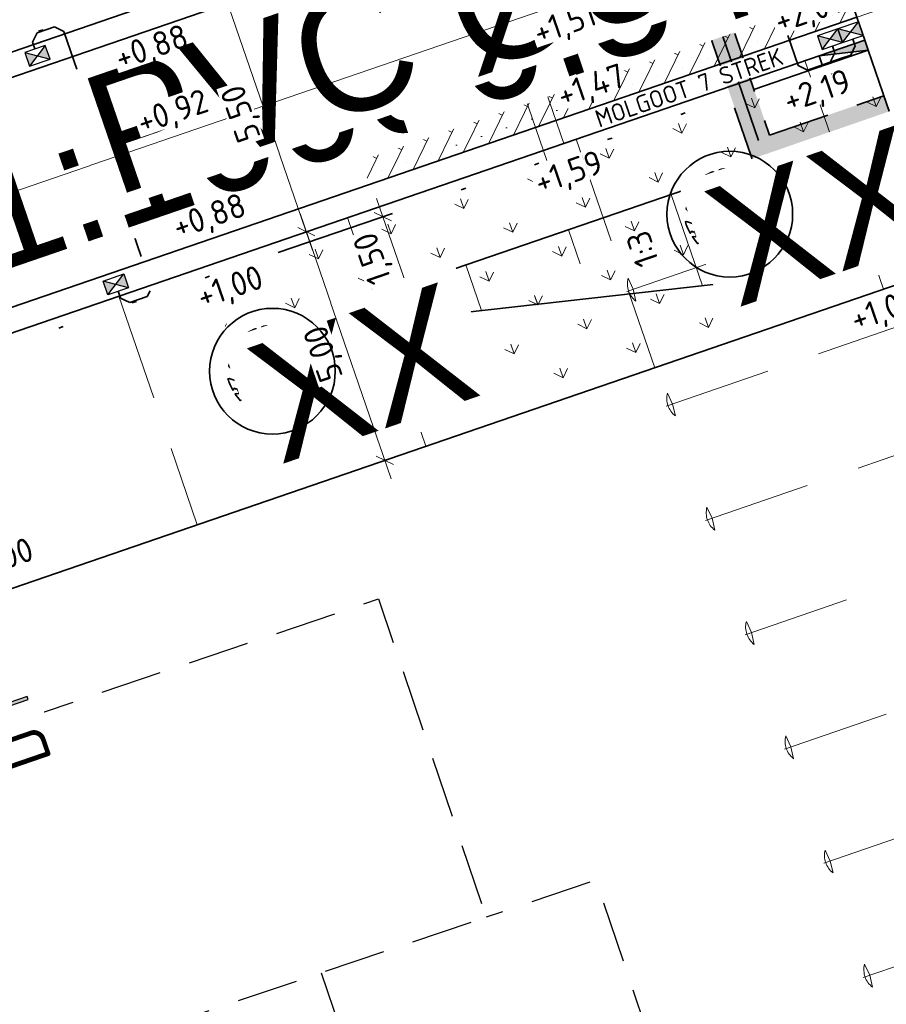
# Model space of a CAD drawing. Header units: metres. Extents: x 264779 to 275389, y 575281 to 580396.
# Tile 59 of 174: x 265316 to 265333, y 576948 to 576968. Entities that reach past the tile are written whole.
import ezdxf
from ezdxf.enums import TextEntityAlignment as Align
from ezdxf.lldxf.tags import DXFTag

# ---------------------------------------------------------------- set-up
doc = ezdxf.new("R2018")
doc.units = ezdxf.units.M
doc.set_wipeout_variables(frame=1)
for name, pattern in [('AM-AS', [16, 10, -2, 2, -2]), ('B-WE-RI-HWA_HUISAANSLUITING_PVC_125-G', [10, 3.25, -0.75, 1.25, -0.75, 1.25, -0.75, 1.25, -0.75]), ('B-WE-RI-HWA_PVC_125-G', [10, 2.25, -1.083333, 2.25, -1.083333, 2.25, -1.083333]), ('B-WE-RI-HWA_PVC_315-G', [10, 2, -1.125, 0.75, -1.125, 2, -1.125, 0.75, -1.125]), ('B-WE-VH-KANTOPSLUITING_TROTTOIRBAND_RWS_[AFMETINGEN1]-G', [10, 2.5, -1.5, 0, -1.5, 0, -1.5, 0, -1.5, 0, -1.5]), ('DASHED', [19.05, 12.7, -6.35]), ('HIDDEN', [9.525, 6.35, -3.175])]:
    doc.linetypes.add(name, pattern=pattern)
for name, color, linetype, lineweight, true_color in [('N-BH-KG-GRENS_PERCEEL-G', 160, 'KG-PERCEEL', 18, 0x003fff), ('N-GV-GR-BOOM-S', 7, 'Continuous', 35, 0x00a500), ('N-GV-GR-GRAS_BERMKRUIDENMENGSEL-A', 7, 'Continuous', 18, 0x00a500), ('N-OI-KL-MANTELBUIS_PVC-G', 1, 'MANTELBUIS-PVC', 35, 0xff0000), ('N-OI-RI-BELUCHTINGSDRAINAGE_PVC_160-G', 3, 'B-WE-RI-DRAINAGE_PVC_160-G', 35, 0x00ff00), ('N-OI-RI-HWA_KOLKAANSLUITING_PVC_160-G', 150, 'B-WE-RI-HWA_HUISAANSLUITING_PVC_125-G', 35, 0x007fff), ('N-OI-RI-HWA_KOLKAANSLUITING_PVC_200-G', 150, 'B-WE-RI-HWA_PVC_125-G', 35, 0x007fff), ('N-OI-RI-HWA_PVC_315-G', 150, 'B-WE-RI-HWA_PVC_315-G', 35, 0x007fff), ('N-WE-RI-HWA_KOLK-S', 150, 'Continuous', 25, 0x007fff), ('N-WE-VH-VERHARDING_STRAATBAKSTEEN_DIKFORMAAT_KEPER-ROOD-PAARS-A', 7, 'Continuous', 18, 0xa45729)]:
    doc.layers.add(name, color=color, linetype=linetype, lineweight=lineweight, true_color=true_color)
for name, color, linetype, lineweight in [('N-CO-AM-AS-G', 10, 'AM-AS', 9), ('N-OI-RI-ALGEMEEN-B.O.B.-T25', 7, 'Continuous', 25), ('N-OI-RI-ALGEMEEN-INFORMATIE-T25', 7, 'Continuous', 25), ('N-OI-RI-ALGEMEEN-STROOMRICHTING-S', 7, 'Continuous', 25), ('N-OI-RI-ALGEMEEN-VERHANG-T25', 7, 'Continuous', 25), ('N-WA-RI-DETAIL1-G', 1, 'HIDDEN', 18), ('N-WE-GW-BERM-G', 90, 'Continuous', 35), ('N-WE-GW-TALUD_KRUIN-G', 3, 'Continuous', 35), ('N-WE-GW-TALUD_TEEN-G', 94, 'Continuous', 35), ('N-WE-GW-TALUDARCERING_KORT-G', 90, 'Continuous', 18), ('N-WE-GW-TALUDARCERING_LANG-G', 60, 'Continuous', 13), ('N-WE-KL-TRACE-A', 7, 'Continuous', 25), ('N-WE-KL-TRACE-G', 7, 'DASHED', 35), ('N-WE-VH-GOOT_SBS-G', 40, 'Continuous', 35), ('N-WE-VH-KANTOPSLUITING_ELEMENT_EINDVERLOOPBAND_110-220x250-G', 40, 'Continuous', 35), ('N-WE-VH-KANTOPSLUITING_TROTTOIRBAND_RWS_110-220x250-G', 60, 'B-WE-VH-KANTOPSLUITING_TROTTOIRBAND_RWS_[AFMETINGEN1]-G', 35), ('N-WE-VH-KNIKLIJN_AANDUIDING-G', 30, 'Continuous', 18), ('N-WE-VH-VERHARDING_STRAATBAKSTEEN_DIKFORMAAT_KEPER-G', 40, 'Continuous', 35), ('N-XX-AL-HOOGTELABEL-T25-M', 7, 'Continuous', 25), ('T-WE-GR-TOEKOMSTIG-G', 3, 'DASHED', 25), ('X-XX-AL-AANPIJLING-T25', 7, 'Continuous', 25), ('X-XX-AL-PROFIELLIJN-S', 7, 'Continuous', 25), ('X-XX-AL-T18-1000', 10, 'Continuous', 18)]:
    doc.layers.add(name, color=color, linetype=linetype, lineweight=lineweight)
doc.layers.add('X-XX-AL-HULPLAAG-G', color=6, linetype='Continuous', lineweight=18, plot=False)
doc.styles.add('NLCS-ISO', font='NLCS-ISO.ttf')
doc.styles.add('NLCS-ISO-ANNOTATIVE-T18', font='NLCS-ISO.ttf', dxfattribs={"height": 1.8})
doc.styles.add('NLCS-ISO-ANNOTATIVE-T25', font='NLCS-ISO.ttf', dxfattribs={"height": 2.5})
doc.styles.add('NLCS-ISO-M1000-T25', font='NLCS-ISO.ttf', dxfattribs={"height": 2.5})
doc.styles.get("Standard").update_dxf_attribs({"font": 'arial.ttf'})
doc.styles.add('TEKST VOOR LINE', font='NLCS-ISO.ttf', dxfattribs={"height": 1})
doc.linetypes.add('B-WE-RI-DRAINAGE_PVC_160-G', pattern='A,10.25,-3,[160,NLCS.shx,S=0.25,R=0,X=0,Y=0],-3.5,["o",Standard,S=1,R=0,X=-0.35,Y=-0.35],-3.25', length=20)
doc.linetypes.add('KG-PERCEEL', pattern='A,2.75,-1,["P",Standard,S=0.9,R=0,X=-0.5,Y=-0.45],-1,2.75,-1,[5,NLCS.shx,S=0.375,R=0,X=0,Y=0],-1', length=9.5)
tags = doc.linetypes.add('MANTELBUIS-PVC', pattern='A,2.10896,-0.32,["PVC",TEKST VOOR LINE,S=1,R=0,X=0,Y=-0.5],-2.72,2.10896', length=7.25792).pattern_tags.tags
tags[6] = DXFTag(74, 10)
doc.dimstyles.new('NLCS-ANNOTATIVE-T25-SCHRAP', dxfattribs={"dimtxt": 2.5, "dimasz": 1.4, "dimexe": 2, "dimexo": 2, "dimgap": 0.7, "dimtad": 1, "dimzin": 0, "dimtxsty": 'NLCS-ISO-ANNOTATIVE-T25', "dimblk": 'OBLIQUE', "dimcen": 2.5, "dimdle": 2, "dimclrd": 256, "dimclre": 256, "dimclrt": 256, "dimadec": 1, "dimazin": 0, "dimtfac": 1, "dimtofl": 0, "dimtmove": 1, "dimatfit": 0, "dimldrblk": 'OBLIQUE', "dimfxl": 2, "dimfxlon": 1, "dimtfillclr": 256, "dimtolj": 1, "dimtzin": 0, "dimlwd": 18, "dimlwe": 18, "dimarcsym": 0})
pattern_1 = [(109.0885258, (229946.4539, 679547.0011), (-1.011904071, 0.491604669), [0.2109375, -1.380052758]), (64.0885258, (229946.4539, 679547.0011), (-1.011904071, 0.491604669), [0.2109375, -0.9140625]), (154.0885258, (229946.4539, 679547.0011), (-0.491604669, -1.011904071), [0.2109375, -0.9140625])]

# ---------------------------------------------------------------- blocks, each defined once
blk = doc.blocks.new('_Oblique')
at = {"color": 0, "linetype": 'ByBlock', "lineweight": -2}
blk.add_line((-0.5, -0.5), (0.5, 0.5), dxfattribs=at)
blk = doc.blocks.new('*D117')
at = {"layer": 'Defpoints', "color": 0, "transparency": 16777216}
for p in [(265329.412, 576966.486), (265305.566, 576964.112), (265321.445, 576963.75)]:
    blk.add_point(p, dxfattribs=at)
at = {"layer": 'X-XX-AL-AANPIJLING-T25', "lineweight": 18, "transparency": 16777216}
for p, q in [((265319.528, 576969.329), (265321.574, 576963.371)), ((265319.28, 576968.821), (265320.037, 576969.081)), ((265321.823, 576963.879), (265321.066, 576963.62))]:
    blk.add_line(p, q, dxfattribs=at)
at = {"layer": 'X-XX-AL-AANPIJLING-T25', "lineweight": 18, "transparency": 16777216, "xscale": 0.28, "yscale": 0.28, "zscale": 0.28}
for p, rotation in [((265319.658, 576968.951), 108.9526709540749), ((265321.445, 576963.75), 288.9526709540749)]:
    blk.add_blockref('_Oblique', p, dxfattribs=dict(at, rotation=rotation))
at = {"layer": 'X-XX-AL-AANPIJLING-T25', "transparency": 16777216, "insert": (265320.135, 576966.207), "char_height": 0.5, "attachment_point": 5, "rotation": 108.9527, "style": 'NLCS-ISO-ANNOTATIVE-T25', "bg_fill": 3, "box_fill_scale": 1.1, "bg_fill_color": 256, "bg_fill_true_color": 13158600, "bg_fill_transparency": 0}
blk.add_mtext('\\A1;5,50', dxfattribs=at)
blk = doc.blocks.new('*D118')
at = {"layer": 'Defpoints', "color": 0, "transparency": 16777216}
for p in [(265329.412, 576966.486), (265331.036, 576961.757), (265323.069, 576959.021)]:
    blk.add_point(p, dxfattribs=at)
at = {"layer": 'X-XX-AL-AANPIJLING-T25', "lineweight": 18, "transparency": 16777216}
for p, q in [((265321.315, 576964.128), (265323.198, 576958.642)), ((265321.823, 576963.879), (265321.066, 576963.62)), ((265323.447, 576959.151), (265322.69, 576958.891))]:
    blk.add_line(p, q, dxfattribs=at)
at = {"layer": 'X-XX-AL-AANPIJLING-T25', "lineweight": 18, "transparency": 16777216, "xscale": 0.28, "yscale": 0.28, "zscale": 0.28}
for p, rotation in [((265321.445, 576963.75), 108.9526709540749), ((265323.069, 576959.021), 288.9526709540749)]:
    blk.add_blockref('_Oblique', p, dxfattribs=dict(at, rotation=rotation))
at = {"layer": 'X-XX-AL-AANPIJLING-T25', "transparency": 16777216, "insert": (265321.84, 576961.242), "char_height": 0.5, "attachment_point": 5, "rotation": 108.9527, "style": 'NLCS-ISO-ANNOTATIVE-T25', "bg_fill": 3, "box_fill_scale": 1.1, "bg_fill_color": 256, "bg_fill_true_color": 13158600, "bg_fill_transparency": 0}
blk.add_mtext('\\A1;5,00', dxfattribs=at)
blk = doc.blocks.new('*D119')
at = {"layer": 'Defpoints', "color": 0, "transparency": 16777216}
for p in [(265317.872, 576974.153), (265303.592, 576969.249), (265305.566, 576964.112)]:
    blk.add_point(p, dxfattribs=at)
at = {"layer": 'X-XX-AL-AANPIJLING-T25', "lineweight": 18, "transparency": 16777216}
for p, q in [((265319.788, 576968.573), (265317.742, 576974.531)), ((265317.494, 576974.023), (265318.25, 576974.283)), ((265319.28, 576968.821), (265320.037, 576969.081))]:
    blk.add_line(p, q, dxfattribs=at)
at = {"layer": 'X-XX-AL-AANPIJLING-T25', "lineweight": 18, "transparency": 16777216, "xscale": 0.28, "yscale": 0.28, "zscale": 0.28}
for p, rotation in [((265317.872, 576974.153), 108.9526709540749), ((265319.658, 576968.951), 288.9526709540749)]:
    blk.add_blockref('_Oblique', p, dxfattribs=dict(at, rotation=rotation))
at = {"layer": 'X-XX-AL-AANPIJLING-T25', "transparency": 16777216, "insert": (265318.349, 576971.409), "char_height": 0.5, "attachment_point": 5, "rotation": 108.9527, "style": 'NLCS-ISO-ANNOTATIVE-T25', "bg_fill": 3, "box_fill_scale": 1.1, "bg_fill_color": 256, "bg_fill_true_color": 13158600, "bg_fill_transparency": 0}
blk.add_mtext('\\A1;5,50', dxfattribs=at)
blk = doc.blocks.new('*D36')
at = {"layer": 'Defpoints', "color": 0, "transparency": 16777216}
blk.add_point((265323.516, 576962.642), dxfattribs=at)
blk.add_point((265323.516, 576962.642), dxfattribs=at)
at = {"layer": 'X-XX-AL-AANPIJLING-T25', "lineweight": 18, "transparency": 16777216}
for p, q in [((265322.898, 576964.439), (265323.646, 576962.264)), ((265323.029, 576964.061), (265322.65, 576963.931)), ((265323.516, 576962.642), (265323.138, 576962.512))]:
    blk.add_line(p, q, dxfattribs=at)
at = {"layer": 'X-XX-AL-AANPIJLING-T25', "transparency": 16777216, "insert": (265322.856, 576963.209), "char_height": 0.5, "attachment_point": 5, "rotation": 108.9692, "style": 'NLCS-ISO-ANNOTATIVE-T25', "bg_fill": 3, "box_fill_scale": 1.1, "bg_fill_color": 256, "bg_fill_true_color": 13158600, "bg_fill_transparency": 0}
blk.add_mtext('\\A1;1,50', dxfattribs=at)
at = {"layer": 'Defpoints', "color": 0, "transparency": 16777216}
blk.add_point((265323.029, 576964.061), dxfattribs=at)
at = {"layer": 'X-XX-AL-AANPIJLING-T25', "lineweight": 18, "transparency": 16777216, "xscale": 0.28, "yscale": 0.28, "zscale": 0.28}
for p, rotation in [((265323.029, 576964.061), 108.9691718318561), ((265323.516, 576962.642), 288.9691718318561)]:
    blk.add_blockref('_Oblique', p, dxfattribs=dict(at, rotation=rotation))
blk = doc.blocks.new('*U97')
blk.add_wipeout([(-1.125, 0.75), (1.125, 0.75), (1.125, -0.75), (-1.125, -0.75)])
h = blk.add_hatch(color=256)
h.dxf.hatch_style = 1
h.paths.add_polyline_path([(0, 0), (-1.125, 0.75), (-1.125, -0.75)])
h.paths.add_polyline_path([(1.125, -0.75), (1.125, 0.75), (0, 0)])
for p, q in [((-1.125, -0.75), (1.125, 0.75)), ((1.125, -0.75), (-1.125, 0.75))]:
    blk.add_line(p, q)
at = {"flags": 128}
blk.add_lwpolyline([(-1.125, -0.75), (1.125, -0.75), (1.125, 0.75), (-1.125, 0.75)], close=True, dxfattribs=at)
blk = doc.blocks.new('*U141')
at = {"layer": 'N-OI-RI-ALGEMEEN-STROOMRICHTING-S', "ltscale": 0.99999}
blk.add_hatch(color=256, dxfattribs=at).paths.add_polyline_path([(84.72, 29.1), (90.35, 30.04), (89.74, 31.81)])
at = {"flags": 128}
blk.add_lwpolyline([(0, 0), (118.22, 40.6)], dxfattribs=at)
at = {"layer": 'N-OI-RI-ALGEMEEN-STROOMRICHTING-S', "ltscale": 0.99999}
blk.add_lwpolyline([(84.72, 29.1), (90.35, 30.04), (89.74, 31.81)], close=True, dxfattribs=at)
at = {"layer": 'N-OI-RI-ALGEMEEN-B.O.B.-T25', "lineweight": 30, "ltscale": 0.5, "oblique": 30, "flags": 5}
for tag, p in [('+0,00', (109.51, 37.08)), ('+0,01', (2.66, 0.38))]:
    blk.add_attdef(tag, text='', height=2.5, rotation=18.9552, dxfattribs=at).set_placement(p, align=Align.TOP_LEFT)
at = {"layer": 'N-OI-RI-ALGEMEEN-INFORMATIE-T25', "lineweight": 30, "ltscale": 0.5, "oblique": 30, "flags": 5}
blk.add_attdef('BETON%%C160', text='', height=2.5, rotation=18.9552, dxfattribs=at).set_placement((78, 29.93), align=Align.TOP_RIGHT)
at = {"layer": 'N-OI-RI-ALGEMEEN-VERHANG-T25', "lineweight": 30, "ltscale": 0.5, "oblique": 30, "flags": 5}
blk.add_attdef('1:1000', text='', height=2.5, rotation=18.9552, dxfattribs=at).set_placement((65.09, 21.82), align=Align.TOP_LEFT)
blk = doc.blocks.new('*U183')
blk.add_hatch(color=256).paths.add_polyline_path([(-0.18, -3), (0.17, -3), (0.17, -0.18), (2.99, -3.01), (3, -0.18), (10, -0.19), (10, 0.15), (3, 0.16), (3.01, 2.99), (0.18, 0.17), (0.18, 3), (-0.17, 3)])
at = {"linetype": 'Continuous'}
blk.add_lwpolyline([(0.17, -3), (0.17, -2.33), (0.17, -0.18), (0.91, -0.92), (2.99, -3.01), (3, -0.18), (10, -0.19), (10, 0.15), (3, 0.16), (3.01, 2.99), (1.59, 1.58), (0.18, 0.17), (0.18, 3), (-0.17, 3), (-0.18, -3)], dxfattribs=at)
at = {"insert": (5.37, -4.85), "char_height": 5, "attachment_point": 2, "rotation": 89.8649, "style": 'NLCS-ISO', "bg_fill": 3, "box_fill_scale": 1.15, "bg_fill_color": 256, "bg_fill_transparency": 0}
blk.add_mtext('D', dxfattribs=at)
blk = doc.blocks.new('BOOM')
blk.add_lwpolyline([(0.4, 4.34), (0.41, 4.35), (0.41, 4.36), (0.42, 4.37), (0.43, 4.38), (0.44, 4.38), (0.44, 4.39), (0.45, 4.4), (0.46, 4.41), (0.46, 4.42), (0.47, 4.43), (0.47, 4.44), (0.48, 4.46), (0.48, 4.48), (0.47, 4.5), (0.47, 4.53), (0.44, 4.64, -0.52938), (0.49, 4.7, -0.087139), (2.05, 4.26, -0.372341), (2.11, 4.12), (2.17, 3.8), (2.01, 3.64), (1.84, 3.67), (1.63, 3.52), (1.71, 3.32), (1.92, 3.25), (2.5, 3.38), (2.64, 3.31), (2.63, 3.18), (2.5, 3.1), (2.38, 2.71), (2.53, 2.46), (2.92, 3.09, -0.504641), (3.14, 2.89, 0.331948), (3.27, 2.69, 0.282008), (3.68, 2.77), (3.65, 2.75, -0.512156), (3.84, 2.75, -0.16076), (4.7, -0.05), (4.59, -0.16), (4.59, -0.27), (4.48, -0.29), (4.5, -0.4), (4.33, -0.35), (4.28, -0.48), (4.48, -0.61), (4.55, -0.66), (4.66, -0.55, -0.106371), (4, -2.41), (3.42, -2.03), (3.31, -2.1), (3.24, -1.79), (3.03, -1.54), (2.79, -1.55), (2.79, -1.83), (2.61, -2.47), (2.64, -2.59), (2.77, -2.61), (3.62, -2.93, -0.236298), (-0.21, -4.62, 0.159625), (-0.32, -4.4, 0.350802), (-0.29, -4.17, -0.504641), (-0.55, -4.05), (-0.49, -3.84), (-0.6, -3.65), (-0.74, -3.67), (-0.76, -3.82), (-0.87, -3.88), (-1, -3.79), (-1.11, -3.2), (-1.19, -3.12), (-1.4, -3.13), (-1.46, -3.38), (-1.55, -3.41), (-1.63, -3.62), (-1.85, -3.5, 0.733583), (-1.77, -3.66, -0.861625), (-1.72, -3.81, 0.279978), (-1.88, -4.05), (-1.88, -4.06, -0.827056), (-2.04, -4.23, -0.116774), (-3.83, -2.36), (-3.79, -2.35), (-3.76, -2.34), (-3.74, -2.33), (-3.72, -2.32), (-3.71, -2.31), (-3.7, -2.3), (-3.69, -2.29), (-3.47, -2.01), (-3.47, -2), (-3.47, -1.99), (-3.46, -1.99), (-3.46, -1.98), (-3.46, -1.97), (-3.45, -1.96), (-3.45, -1.95), (-3.44, -1.94), (-3.44, -1.92), (-3.43, -1.91), (-3.42, -1.9), (-3.42, -1.88), (-3.41, -1.87), (-3.4, -1.85), (-3.39, -1.84), (-3.39, -1.82), (-3.38, -1.81), (-3.38, -1.79), (-3.38, -1.78), (-3.38, -1.77), (-3.38, -1.76), (-3.38, -1.75), (-3.38, -1.74), (-3.39, -1.73), (-3.4, -1.73), (-3.4, -1.72), (-3.41, -1.72), (-3.42, -1.72), (-3.43, -1.72), (-3.44, -1.72), (-3.45, -1.72), (-3.46, -1.71), (-3.47, -1.71), (-3.48, -1.71), (-3.49, -1.7), (-3.5, -1.69), (-3.52, -1.68), (-3.53, -1.67), (-3.54, -1.67), (-3.55, -1.66), (-3.56, -1.65), (-3.58, -1.64), (-3.59, -1.62), (-3.6, -1.61), (-3.83, -1.87), (-3.84, -1.86), (-3.85, -1.84), (-3.86, -1.83), (-3.87, -1.81), (-3.88, -1.8), (-3.89, -1.79), (-3.91, -1.78), (-3.94, -1.77), (-3.98, -1.78), (-4.04, -1.79), (-4.11, -1.81, -0.040997), (-4.42, -0.95), (-4.26, -0.97), (-4.11, -1.07), (-4.04, -1), (-3.95, -0.85), (-4.03, -0.72), (-3.99, -0.52), (-4.17, -0.51), (-4.29, -0.39), (-4.51, -0.53, -0.05814), (-4.6, 0.76), (-4.47, 0.74), (-3.96, 0.34), (-3.74, 0.41), (-2.88, 0.64), (-2.81, 0.92), (-3.14, 1.05), (-3.19, 1.16), (-3.8, 1.46), (-3.81, 1.63), (-4.02, 1.8), (-4.1, 1.97), (-3.96, 2.19), (-3.65, 2.24), (-3.36, 2.43), (-3.36, 2.62), (-3.54, 2.83), (-3.49, 2.92), (-3.56, 3.05, -0.13428), (-1.53, 4.46, -0.541727), (-1.47, 4.41), (-1.48, 4.28), (-1.48, 4.21), (-1.47, 4.16), (-1.46, 4.12), (-1.44, 4.09), (-1.42, 4.07), (-1.39, 4.05), (-1.37, 4.03), (-1.35, 4.02), (-1.33, 4), (-1.32, 3.99), (-1.3, 3.97), (-1.29, 3.96), (-1.27, 3.95), (-1.26, 3.94), (-1.24, 3.94), (-1.23, 3.94), (-1.21, 3.94), (-1.19, 3.95), (-1.17, 3.96), (-1.15, 3.97), (-1.14, 3.98), (-1.12, 3.99), (-1.1, 4), (-1.08, 4), (-1.06, 4.01), (-1.04, 4.01), (-1.02, 4.01), (-1, 4.02), (-0.98, 4.02), (-0.97, 4.02), (-0.95, 4.03), (-0.94, 4.04), (-0.92, 4.05), (-0.91, 4.06), (-0.9, 4.08), (-0.89, 3.99), (-0.87, 3.96), (-0.77, 3.8), (-0.56, 3.68), (-0.85, 4.16), (-0.85, 4.17), (-0.85, 4.18), (-0.84, 4.2), (-0.84, 4.21), (-0.85, 4.23), (-0.85, 4.24), (-0.86, 4.25), (-0.88, 4.27), (-0.9, 4.28), (-0.92, 4.3), (-0.94, 4.32), (-0.97, 4.35), (-1, 4.38), (-1.03, 4.42), (-1.11, 4.52, -0.543104), (-1.08, 4.59, -0.046766), (-0.22, 4.72, -0.385168), (-0.17, 4.68), (-0.14, 4.5), (-0.13, 4.45), (-0.11, 4.41), (-0.1, 4.38), (-0.08, 4.37), (-0.06, 4.36), (-0.04, 4.36), (-0.03, 4.36), (-0.01, 4.36), (0.01, 4.35), (0.02, 4.35), (0.04, 4.34), (0.06, 4.34), (0.07, 4.33), (0.09, 4.32), (0.1, 4.32), (0.11, 4.31), (0.13, 4.3), (0.14, 4.3), (0.15, 4.29), (0.17, 4.28), (0.18, 4.28), (0.19, 4.27), (0.19, 4.26), (0.2, 4.25), (0.21, 4.24), (0.21, 4.23), (0.22, 4.23), (0.22, 4.22), (0.23, 4.21), (0.23, 4.21), (0.24, 4.2), (0.25, 4.2), (0.26, 4.2), (0.27, 4.21), (0.28, 4.21), (0.29, 4.22), (0.3, 4.22), (0.31, 4.23), (0.32, 4.24), (0.33, 4.26), (0.34, 4.27), (0.35, 4.28), (0.36, 4.3), (0.37, 4.31), (0.38, 4.32), (0.39, 4.33)], format="xyb", close=True)
blk.add_circle((0, 0), 0.138)
at = {"lineweight": 30, "flags": 104}
blk.add_attdef('01', text='', height=1.8, dxfattribs=at).set_placement((-2.45, 3.09), align=Align.TOP_LEFT)
blk = doc.blocks.new('*U181')
h = blk.add_hatch(color=256)
h.dxf.hatch_style = 1
h.paths.add_polyline_path([(0, 0.22), (1, 0), (1, 0.22)])
for p, q in [((1, 0), (0, 0.22)), ((0, 0), (0, 0.22)), ((0, 0.22), (1, 0.22)), ((1, 0.22), (1, 0)), ((1, 0), (0, 0))]:
    blk.add_line(p, q)

msp = doc.modelspace()

# ---------------------------------------------------------------- hatches: boundary and pattern name
at = {"layer": 'N-GV-GR-GRAS_BERMKRUIDENMENGSEL-A'}
h = msp.add_hatch(dxfattribs=at)
h.set_pattern_fill('AGR-KRUIDEN', color=256, scale=0.5625, pattern_type=2)
h.set_pattern_definition(pattern_1)
h.paths.add_polyline_path([(265333.553, 576966.089), (265333.065, 576967.508), (265319.413, 576962.819), (265320.966, 576958.298), (265334.187, 576962.839), (265334.085, 576963.134), (265320.491, 576961.603)])
h.paths.add_polyline_path([(265320.491, 576961.603), (265334.085, 576963.134), (265333.748, 576965.522), (265333.553, 576966.089)], flags=16)
h = msp.add_hatch(dxfattribs=at)
h.set_pattern_fill('AGR-KRUIDEN', color=256, scale=0.5625, pattern_type=2)
h.set_pattern_definition(pattern_1)
h.paths.add_polyline_path([(265320.491, 576961.603), (265334.085, 576963.134), (265333.748, 576965.522), (265333.553, 576966.089)], flags=16)
h.paths.add_polyline_path([(265337.024, 576963.813), (265336.154, 576966.348), (265334.085, 576963.134), (265334.187, 576962.839)])
h = msp.add_hatch(dxfattribs=at)
h.set_pattern_fill('AGR-KRUIDEN', color=256, scale=0.5625, pattern_type=2)
h.set_pattern_definition(pattern_1)
h.paths.add_polyline_path([(265320.491, 576961.603), (265334.085, 576963.134), (265333.748, 576965.522), (265333.553, 576966.089)], flags=16)
h.paths.add_polyline_path([(265336.154, 576966.348), (265333.748, 576965.522), (265334.085, 576963.134)])
at = {"layer": 'N-WE-KL-TRACE-A'}
h = msp.add_hatch(dxfattribs=at)
h.set_pattern_fill('DOTS', color=256, scale=0.5, angle=-0.069)
h.set_pattern_definition([(19.019479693, (53607.36198, 115305.85214), (0.02330677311, 0.175950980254), [0, -0.15875])])
h.paths.add_polyline_path([(265327.755, 576975.274), (265328.284, 576973.732), (265330.649, 576974.544), (265330.811, 576974.071), (265328.447, 576973.259), (265331.026, 576965.75), (265333.39, 576966.562), (265333.553, 576966.089), (265330.715, 576965.115), (265327.282, 576975.112), (265302.25, 576966.515), (265296.331, 576983.937), (265248.543, 576967.444), (265253.844, 576952.084), (265253.371, 576951.921), (265248.07, 576967.281), (265234.364, 576962.551), (265234.2, 576963.023), (265259.96, 576971.913), (265257.072, 576980.279), (265257.545, 576980.442), (265260.432, 576972.076), (265286.9, 576981.211), (265284.013, 576989.577), (265284.486, 576989.74), (265287.373, 576981.374), (265296.17, 576984.41), (265285.353, 577016.246), (265286.915, 577016.777), (265303.28, 576968.613), (265380.151, 576995.012), (265363.785, 577042.669), (265365.346, 577043.205), (265374.891, 577015.41), (265455.352, 577043.041), (265455.888, 577041.481), (265375.427, 577013.849), (265382.777, 576992.446), (265464.49, 577020.508), (265464.652, 577020.035), (265462.288, 577019.223), (265464.867, 577011.713), (265467.231, 577012.525), (265467.393, 577012.052), (265464.556, 577011.078), (265461.815, 577019.06), (265382.94, 576991.973), (265393.03, 576962.587), (265427.338, 576974.369), (265424.627, 576982.267), (265426.188, 576982.803), (265428.899, 576974.905), (265473.51, 576990.225), (265474.05, 576988.666), (265393.566, 576961.027), (265400.927, 576939.596), (265399.367, 576939.06), (265392.005, 576960.491), (265390.587, 576960.004), (265390.051, 576961.564), (265391.47, 576962.051), (265380.687, 576993.452), (265356.28, 576985.07), (265359.713, 576975.073), (265356.876, 576974.099), (265356.713, 576974.571), (265359.078, 576975.383), (265356.499, 576982.893), (265354.134, 576982.081), (265353.972, 576982.554), (265356.336, 576983.366), (265355.807, 576984.907)])
at = {"layer": 'N-WE-VH-VERHARDING_STRAATBAKSTEEN_DIKFORMAAT_KEPER-ROOD-PAARS-A'}
h = msp.add_hatch(dxfattribs=at)
h.set_pattern_fill('AVH-SBS_DIKFORMAAT_KEPER', color=256, scale=28.125, angle=134.86, pattern_type=2)
h.set_pattern_definition([(153.94852576, (70142.2196, 116704.19264), (-0.51914757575, -0.1782353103), [1.5525, -0.77625]), (63.94852576, (70141.70823, 116703.14656), (-0.51914757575, -0.1782353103), [1.5525, -0.77625]), (153.94852576, (70141.26265, 116704.44443), (-0.51914757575, -0.1782353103), [0, -2.32875]), (153.94852576, (70141.78957, 116703.75483), (-0.51914757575, -0.1782353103), [0, -2.32875])])
h.paths.add_polyline_path([(265331.37, 576972.445), (265321.285, 576968.981), (265322.746, 576964.725), (265332.832, 576968.189)])

# ---------------------------------------------------------------- linework, layer by layer
at = {"layer": 'N-CO-AM-AS-G'}
msp.add_lwpolyline([(265289.228, 576955.593), (265507.809, 577030.658)], dxfattribs=at)
at = {"layer": 'N-OI-KL-MANTELBUIS_PVC-G', "flags": 128}
msp.add_lwpolyline([(265328.201, 576973.207), (265330.799, 576965.64)], dxfattribs=at)
at = {"layer": 'N-WA-RI-DETAIL1-G', "ltscale": 0.35, "flags": 128}
for points in [[(265327.025, 576965.666), (265328.649, 576960.937), (265333.378, 576962.561), (265331.754, 576967.29)], [(265317.567, 576962.418), (265319.191, 576957.689), (265323.92, 576959.313), (265322.296, 576964.042)]]:
    msp.add_lwpolyline(points, close=True, dxfattribs=at)
for points in [[(265336.478, 576965.402), (265327.966, 576962.479)], [(265337.291, 576963.038), (265328.783, 576960.104)], [(265338.106, 576960.674), (265329.598, 576957.74)], [(265338.921, 576958.311), (265330.413, 576955.377)], [(265339.736, 576955.948), (265331.228, 576953.013)], [(265340.551, 576953.584), (265332.043, 576950.65)], [(265341.367, 576951.221), (265332.858, 576948.287)]]:
    msp.add_lwpolyline(points, dxfattribs=at)
for points in [[(265328.098, 576962.788), (265328.203, 576962.56), (265328.26, 576962.315, -0.3)], [(265328.914, 576960.413), (265329.019, 576960.185), (265329.077, 576959.941, -0.3)], [(265329.729, 576958.05), (265329.834, 576957.822), (265329.892, 576957.577, -0.3)], [(265330.544, 576955.687), (265330.649, 576955.458), (265330.707, 576955.214, -0.3)], [(265331.359, 576953.323), (265331.465, 576953.095), (265331.522, 576952.85, -0.3)], [(265332.174, 576950.96), (265332.28, 576950.732), (265332.337, 576950.487, -0.3)], [(265332.989, 576948.596), (265333.095, 576948.368), (265333.152, 576948.124, -0.3)]]:
    msp.add_lwpolyline(points, format="xyb", close=True, dxfattribs=at)
at = {"layer": 'N-WE-GW-BERM-G', "flags": 128}
for points in [[(265336.154, 576966.348), (265333.748, 576965.522), (265333.065, 576967.508)], [(265311.871, 576944.782), (265308.705, 576954.088), (265334.187, 576962.839)]]:
    msp.add_lwpolyline(points, dxfattribs=at)
at = {"layer": 'N-WE-GW-TALUD_KRUIN-G', "ltscale": 0.99999, "flags": 128}
msp.add_lwpolyline([(265333.553, 576966.089), (265320.491, 576961.603)], dxfattribs=at)
at = {"layer": 'N-WE-GW-TALUD_TEEN-G', "ltscale": 0.99999, "flags": 128}
msp.add_lwpolyline([(265334.085, 576963.134), (265320.491, 576961.603)], dxfattribs=at)
at = {"layer": 'N-WE-GW-TALUDARCERING_KORT-G'}
for p, q in [((265331.114, 576965.252), (265331.52, 576964.071)), ((265326.865, 576963.792), (265327.108, 576963.084)), ((265322.615, 576962.333), (265322.696, 576962.097))]:
    msp.add_line(p, q, dxfattribs=at)
at = {"layer": 'N-WE-GW-TALUDARCERING_LANG-G'}
for p, q in [((265328.989, 576964.522), (265329.638, 576962.633)), ((265324.74, 576963.063), (265325.064, 576962.118))]:
    msp.add_line(p, q, dxfattribs=at)
at = {"layer": 'N-WE-KL-TRACE-G', "ltscale": 0.1}
msp.add_lwpolyline([(265355.807, 576984.907), (265327.755, 576975.274), (265328.284, 576973.732), (265330.649, 576974.544), (265330.811, 576974.071), (265328.447, 576973.259), (265331.026, 576965.75), (265333.39, 576966.562), (265333.553, 576966.089), (265330.715, 576965.115), (265327.282, 576975.112), (265302.25, 576966.515), (265296.331, 576983.937), (265248.543, 576967.444)], dxfattribs=at)
at = {"layer": 'N-WE-VH-GOOT_SBS-G', "flags": 128}
msp.add_lwpolyline([(265233.722, 576939.887), (265241.289, 576942.485), (265234.902, 576960.991), (265287.107, 576979.008, 0.412828), (265290.83, 576986.61), (265280.644, 577016.584), (265284.427, 577017.883), (265301.063, 576968.93, 0.415155), (265308.693, 576965.186), (265331.208, 576972.918), (265331.37, 576972.445), (265308.855, 576964.713, -0.415155), (265300.59, 576968.769), (265284.115, 577017.247), (265281.278, 577016.272), (265291.304, 576986.771, -0.412828), (265287.27, 576978.535), (265235.538, 576960.681), (265241.925, 576942.175), (265241.452, 576942.012), (265233.885, 576939.414)], format="xyb", close=True, dxfattribs=at)
at = {"layer": 'N-WE-VH-KNIKLIJN_AANDUIDING-G', "ltscale": 0.75}
msp.add_line((265326.771, 576965.579), (265324.985, 576970.781), dxfattribs=at)
at = {"layer": 'T-WE-GR-TOEKOMSTIG-G', "ltscale": 0.1, "flags": 128}
msp.add_lwpolyline([(265324.052, 576952.862), (265325.163, 576949.57), (265314.609, 576946.006), (265313.497, 576949.298), (265312.385, 576952.591), (265322.94, 576956.154)], close=True, dxfattribs=at)
msp.add_lwpolyline([(265321.753, 576948.418), (265322.904, 576945.007), (265328.589, 576946.927), (265327.437, 576950.337), (265325.163, 576949.57)], dxfattribs=at)
at = {"layer": 'X-XX-AL-HULPLAAG-G'}
for points in [[(265288.498, 576957.722), (265312.113, 576965.831), (265325.146, 576970.307), (265343.031, 576976.449), (265360.263, 576982.367), (265372.841, 576986.687), (265451.324, 577013.639), (265466.287, 577018.777), (265498.027, 577029.678), (265507.078, 577032.786)], [(265289.959, 576953.465), (265313.574, 576961.575), (265326.607, 576966.051), (265344.493, 576972.193), (265361.724, 576978.111), (265374.303, 576982.431), (265452.786, 577009.383), (265467.748, 577014.521), (265499.489, 577025.422), (265508.54, 577028.53)]]:
    msp.add_lwpolyline(points, dxfattribs=at)
at = {"layer": 'X-XX-AL-HULPLAAG-G', "flags": 128}
msp.add_lwpolyline([(265325.218, 576968.72), (265326.418, 576965.225)], dxfattribs=at)

# ---------------------------------------------------------------- block references
at = {"layer": 'N-GV-GR-BOOM-S'}
ref = msp.add_blockref('BOOM', (265330.202, 576964.114), dxfattribs=dict(at, xscale=0.2, yscale=0.2, zscale=0.2, rotation=19.0885257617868))
lines = msp.add_mtext('XX', dxfattribs={"layer": '0', "insert": (265329.537, 576964.538), "char_height": 2.5, "attachment_point": 1, "rotation": 19.0885, "bg_fill": 3, "box_fill_scale": 1.125, "bg_fill_color": 256, "bg_fill_transparency": 0})
ref.add_attrib('01', '', (265329.537, 576964.538)).embed_mtext(lines)

# ---------------------------------------------------------------- next in the draw order: dimensions: what is measured, and where the dimension line sits
at = {"layer": 'X-XX-AL-AANPIJLING-T25'}
dim = msp.add_linear_dim(base=(265323.516, 576962.642), p1=(265323.029, 576964.061), p2=(265323.516, 576962.642), angle=288.9692, dimstyle='NLCS-ANNOTATIVE-T25-SCHRAP', override={"dimtad": 4, "dimtfill": 1}, dxfattribs=at)
dim.commit()
dim.dimension.update_dxf_attribs({"geometry": '*D36', "text_midpoint": (265323.273, 576963.352), "dimtype": 161})

# ---------------------------------------------------------------- next in the draw order: linework, layer by layer
at = {"layer": 'N-BH-KG-GRENS_PERCEEL-G'}
msp.add_lwpolyline([(265342.55, 576947.789), (265337.024, 576963.813), (265308.705, 576954.088), (265314.158, 576938.1)], close=True, dxfattribs=at)
at = {"layer": 'N-WE-VH-GOOT_SBS-G', "flags": 128}
msp.add_lwpolyline([(265332.994, 576967.716), (265300.322, 576956.495), (265300.159, 576956.968), (265332.832, 576968.189)], close=True, dxfattribs=at)

# ---------------------------------------------------------------- next in the draw order: block references
at = {"layer": 'N-GV-GR-BOOM-S'}
ref = msp.add_blockref('BOOM', (265320.744, 576960.866), dxfattribs=dict(at, xscale=0.2, yscale=0.2, zscale=0.2, rotation=19.0885257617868))
lines = msp.add_mtext('XX', dxfattribs={"layer": '0', "insert": (265320.079, 576961.29), "char_height": 2.5, "attachment_point": 1, "rotation": 19.0885, "bg_fill": 3, "box_fill_scale": 1.125, "bg_fill_color": 256, "bg_fill_transparency": 0})
ref.add_attrib('01', '', (265320.079, 576961.29)).embed_mtext(lines)

# ---------------------------------------------------------------- next in the draw order: texts
at = {"layer": 'X-XX-AL-T18-1000', "insert": (265329.36, 576966.732), "char_height": 0.36, "width": 4.0716, "attachment_point": 5, "rotation": 18.9534, "style": 'NLCS-ISO-ANNOTATIVE-T18', "bg_fill": 3, "box_fill_scale": 1.1, "bg_fill_color": 256, "bg_fill_transparency": 0}
msp.add_mtext('MOLGOOT 7 STREK', dxfattribs=at)

# ---------------------------------------------------------------- next in the draw order: linework, layer by layer
at = {"layer": 'N-WE-VH-KANTOPSLUITING_TROTTOIRBAND_RWS_110-220x250-G', "ltscale": 0.99999, "flags": 128}
msp.add_lwpolyline([(265331.136, 576973.126), (265308.621, 576965.394, -0.415155), (265301.271, 576969.001), (265297.905, 576978.908)], format="xyb", dxfattribs=at)
at = {"layer": 'N-WE-VH-VERHARDING_STRAATBAKSTEEN_DIKFORMAAT_KEPER-G', "flags": 128}
msp.add_lwpolyline([(265284.115, 577017.247), (265281.278, 577016.272), (265291.304, 576986.771, -0.412828), (265287.27, 576978.535), (265235.538, 576960.681), (265241.925, 576942.175), (265252.33, 576945.743, -0.414208), (265244.065, 576949.767), (265243.543, 576951.279, -0.414214), (265247.567, 576959.544), (265287.402, 576973.292, -0.415601), (265295.677, 576969.239), (265296.19, 576967.723, -0.412833), (265292.156, 576959.487), (265290.919, 576959.06), (265292.663, 576953.983), (265295.361, 576946.31, -0.415015), (265300.322, 576956.495), (265300.159, 576956.968), (265332.832, 576968.189), (265331.37, 576972.445), (265308.855, 576964.713, -0.415155), (265300.59, 576968.769)], format="xyb", close=True, dxfattribs=at)

# ---------------------------------------------------------------- next in the draw order: block references
at = {"layer": 'N-WE-RI-HWA_KOLK-S'}
for p, xscale, yscale, zscale, rotation in [((265332.274, 576967.733), 0.2, 0.2, 0.2, 18.95339913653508), ((265315.883, 576967.39), 0.1999999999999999, 0.1999999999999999, 0.1999999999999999, 198.9533990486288), ((265317.507, 576962.662), -0.1999999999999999, 0.2, 0.2, 18.95339916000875)]:
    msp.add_blockref('*U97', p, dxfattribs=dict(at, xscale=xscale, yscale=yscale, zscale=zscale, rotation=rotation))

# ---------------------------------------------------------------- next in the draw order: linework, layer by layer
at = {"layer": 'N-OI-RI-HWA_KOLKAANSLUITING_PVC_160-G', "flags": 128}
for points in [[(265316.973, 576966.311), (265316.429, 576967.895), (265316.238, 576967.988), (265315.879, 576967.865), (265315.785, 576967.674), (265315.834, 576967.532)], [(265316.973, 576966.311), (265318.247, 576962.599), (265318.154, 576962.408), (265317.795, 576962.285), (265317.604, 576962.378), (265317.556, 576962.52)]]:
    msp.add_lwpolyline(points, dxfattribs=at)
at = {"layer": 'N-WE-VH-KANTOPSLUITING_TROTTOIRBAND_RWS_110-220x250-G', "ltscale": 0.99999, "flags": 128}
msp.add_lwpolyline([(265333.065, 576967.508), (265300.393, 576956.287, 0.415015), (265295.569, 576946.382), (265295.608, 576946.268), (265295.402, 576946.197)], format="xyb", dxfattribs=at)

# ---------------------------------------------------------------- next in the draw order: block references
at = {"layer": 'N-OI-RI-HWA_PVC_315-G'}
ref = msp.add_blockref('*U141', (265301.066, 576960.847), dxfattribs=dict(at, xscale=0.2, yscale=0.2, zscale=0.2))
lines = msp.add_mtext('1:1000', dxfattribs={"layer": 'N-OI-RI-ALGEMEEN-VERHANG-T25', "ltscale": 0.5, "insert": (265314.083, 576965.212), "char_height": 2.5, "attachment_point": 1, "rotation": 18.9552, "bg_fill": 3, "box_fill_scale": 1.1, "bg_fill_color": 256, "bg_fill_transparency": 0})
ref.add_attrib('1:1000', '', (265314.083, 576965.212)).embed_mtext(lines)
lines = msp.add_mtext('-0,57', dxfattribs={"layer": 'N-OI-RI-ALGEMEEN-B.O.B.-T25', "ltscale": 0.5, "insert": (265301.597, 576960.923), "char_height": 2.5, "attachment_point": 1, "rotation": 18.9552, "bg_fill": 3, "box_fill_scale": 1.1, "bg_fill_color": 256, "bg_fill_transparency": 0})
ref.add_attrib('+0,01', '', (265301.597, 576960.923)).embed_mtext(lines)
lines = msp.add_mtext('-0,54', dxfattribs={"layer": 'N-OI-RI-ALGEMEEN-B.O.B.-T25', "ltscale": 0.5, "insert": (265322.968, 576968.263), "char_height": 2.5, "attachment_point": 1, "rotation": 18.9552, "bg_fill": 3, "box_fill_scale": 1.1, "bg_fill_color": 256, "bg_fill_transparency": 0})
ref.add_attrib('+0,00', '', (265322.968, 576968.263)).embed_mtext(lines)
lines = msp.add_mtext('PVC %%C315', dxfattribs={"layer": 'N-OI-RI-ALGEMEEN-INFORMATIE-T25', "ltscale": 0.5, "insert": (265316.665, 576966.834), "char_height": 2.5, "attachment_point": 1, "rotation": 18.9552, "bg_fill": 3, "box_fill_scale": 1.1, "bg_fill_color": 256, "bg_fill_transparency": 0})
ref.add_attrib('BETON%%C160', '', (265316.665, 576966.834)).embed_mtext(lines)
at = {"layer": 'N-WE-RI-HWA_KOLK-S', "xscale": 0.2, "yscale": 0.2, "zscale": 0.2, "rotation": 18.95339913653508}
msp.add_blockref('*U97', (265332.7, 576967.879), dxfattribs=at)

# ---------------------------------------------------------------- next in the draw order: linework, layer by layer
at = {"layer": 'N-OI-RI-HWA_KOLKAANSLUITING_PVC_160-G', "flags": 128}
for points in [[(265332.491, 576967.332), (265332.704, 576967.405), (265332.797, 576967.595), (265332.749, 576967.737)], [(265332.279, 576967.259), (265332.372, 576967.449), (265332.323, 576967.591)]]:
    msp.add_lwpolyline(points, dxfattribs=at)
at = {"layer": 'N-OI-RI-HWA_KOLKAANSLUITING_PVC_200-G', "flags": 128}
msp.add_lwpolyline([(265330.199, 576970.853), (265330.389, 576970.76), (265331.615, 576967.189), (265331.806, 576967.096), (265332.491, 576967.332)], dxfattribs=at)
at = {"layer": 'X-XX-AL-HULPLAAG-G'}
msp.add_line((265308.295, 576962.141), (265379.229, 576986.501), dxfattribs=at)

# ---------------------------------------------------------------- next in the draw order: block references
at = {"layer": 'N-WE-VH-KANTOPSLUITING_ELEMENT_EINDVERLOOPBAND_110-220x250-G', "xscale": -1, "yscale": -1, "zscale": -1, "rotation": 198.9454098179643}
msp.add_blockref('*U181', (265332.12, 576967.183), dxfattribs=at)

# ---------------------------------------------------------------- next in the draw order: block references
at = {"layer": 'X-XX-AL-PROFIELLIJN-S', "xscale": 0.2, "yscale": 0.2, "zscale": 0.2, "rotation": 19.0885257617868}
msp.add_blockref('*U183', (265313.789, 576953.455), dxfattribs=at)

# ---------------------------------------------------------------- next in the draw order: texts
at = {"layer": 'N-XX-AL-HOOGTELABEL-T25-M', "char_height": 0.5, "width": 1.04288, "attachment_point": 1, "rotation": 18.9534, "style": 'NLCS-ISO-M1000-T25', "bg_fill": 3, "box_fill_scale": 1.1, "bg_fill_color": 256, "bg_fill_transparency": 0}
for s, insert in [('+2,07', (265331.068, 576968.331)), ('+2,19', (265331.258, 576966.684)), ('+1,00', (265319.129, 576962.63)), ('+1,00', (265332.645, 576962.158))]:
    msp.add_mtext(s, dxfattribs=dict(at, insert=insert))

# ---------------------------------------------------------------- next in the draw order: texts
at = {"layer": 'N-XX-AL-HOOGTELABEL-T25-M', "insert": (265314.38, 576956.998), "char_height": 0.5, "width": 1.04288, "attachment_point": 1, "rotation": 18.9534, "style": 'NLCS-ISO-M1000-T25', "bg_fill": 3, "box_fill_scale": 1.1, "bg_fill_color": 256, "bg_fill_transparency": 0}
msp.add_mtext('+1,00', dxfattribs=at)

# ---------------------------------------------------------------- next in the draw order: dimensions: what is measured, and where the dimension line sits
at = {"layer": 'X-XX-AL-AANPIJLING-T25'}
dim = msp.add_linear_dim(base=(265321.445, 576963.75), p1=(265305.566, 576964.112), p2=(265329.412, 576966.486), angle=108.9527, dimstyle='NLCS-ANNOTATIVE-T25-SCHRAP', override={"dimtad": 4, "dimtfill": 1}, dxfattribs=at)
dim.commit()
dim.dimension.update_dxf_attribs({"geometry": '*D117', "text_midpoint": (265320.135, 576966.207)})

# ---------------------------------------------------------------- next in the draw order: texts
at = {"layer": 'N-XX-AL-HOOGTELABEL-T25-M', "insert": (265326.087, 576968.093), "char_height": 0.5, "width": 1.04288, "attachment_point": 1, "rotation": 18.9534, "style": 'NLCS-ISO-M1000-T25', "bg_fill": 3, "box_fill_scale": 1.1, "bg_fill_color": 256, "bg_fill_transparency": 0}
msp.add_mtext('+1,51', dxfattribs=at)

# ---------------------------------------------------------------- next in the draw order: dimensions: what is measured, and where the dimension line sits
at = {"layer": 'X-XX-AL-AANPIJLING-T25'}
for base, p1, p2, picture, middle in [((265317.872, 576974.153), (265305.566, 576964.112), (265303.592, 576969.249), '*D119', (265318.349, 576971.409)), ((265323.069, 576959.021), (265329.412, 576966.486), (265331.036, 576961.757), '*D118', (265321.84, 576961.242))]:
    dim = msp.add_linear_dim(base=base, p1=p1, p2=p2, angle=108.9527, dimstyle='NLCS-ANNOTATIVE-T25-SCHRAP', override={"dimtad": 4, "dimtfill": 1}, dxfattribs=at)
    dim.commit()
    dim.dimension.update_dxf_attribs({"geometry": picture, "text_midpoint": middle})

# ---------------------------------------------------------------- next in the draw order: linework, layer by layer
at = {"layer": 'N-OI-RI-BELUCHTINGSDRAINAGE_PVC_160-G'}
for centre in [(265330.202, 576964.114), (265320.744, 576960.866)]:
    msp.add_circle(centre, 1.3, dxfattribs=at)

# ---------------------------------------------------------------- next in the draw order: texts
at = {"layer": 'N-XX-AL-HOOGTELABEL-T25-M', "char_height": 0.5, "attachment_point": 1, "style": 'NLCS-ISO-M1000-T25', "bg_fill": 3, "box_fill_scale": 1.1, "bg_fill_color": 256, "bg_fill_transparency": 0}
for s, insert, width, rotation in [('+0,88', (265317.434, 576967.567), 1.04288, 18.9534), ('+1,47', (265326.579, 576966.789), 1.04288, 18.9534), ('+0,92', (265317.889, 576966.24), 1.04288, 18.9534), ('+1,59', (265326.11, 576964.993), 1.04288, 18.9534), ('+0,88', (265318.628, 576964.072), 1.04288, 18.9534), ('1:3', (265328.276, 576962.968), 0.705, 108.9534)]:
    msp.add_mtext(s, dxfattribs=dict(at, insert=insert, width=width, rotation=rotation))

doc.saveas('drawing.dxf')
